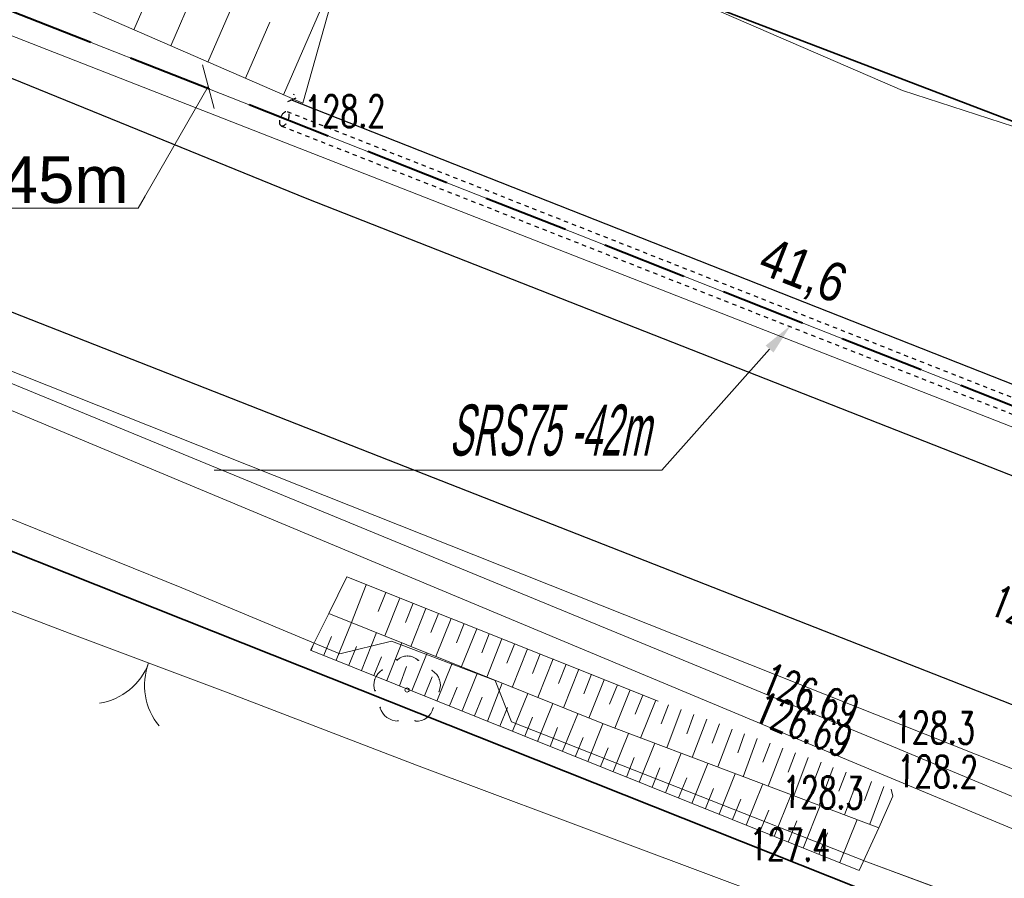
# Model space of a CAD drawing. Header units: metres. Extents: x 0 to 6497944, y 0 to 5963356.
# Tile 83 of 197: x 6496957 to 6496980, y 5963119 to 5963139. Entities that reach past the tile are written whole.
import ezdxf
from ezdxf import colors
from ezdxf.entities.mleader import LeaderData, LeaderLine
from ezdxf.math import Vec2, Vec3

# ---------------------------------------------------------------- set-up
doc = ezdxf.new("R2010")
doc.units = ezdxf.units.M
doc.header["$MEASUREMENT"] = 0
for name, pattern in [('DASHED', [19.05, 12.7, -6.35]), ('HIDDEN', [0.375, 0.25, -0.125]), ('L_0_04', [1.5, 1, -0.5])]:
    doc.linetypes.add(name, pattern=pattern)
doc.layers.get('0').update_dxf_attribs({"color": 8, "linetype": 'CONTINUOUS', "lineweight": 13})
doc.layers.get('DEFPOINTS').update_dxf_attribs({"linetype": 'CONTINUOUS', "lineweight": 0, "true_color": 0xffffff})
for name, color, linetype, lineweight in [('000_INNE__NIEZYDENTYFIKOWANE_', 8, 'CONTINUOUS', 13), ('218_GRANICA_UzYTKU', 8, 'CONTINUOUS', 13), ('219_LINIA_GRANICY', 3, 'CONTINUOUS', 35), ('BRAMA__LINIA_', 8, 'CONTINUOUS', 13), ('brama__linia____symbol', 8, 'CONTINUOUS', 13), ('drzewo_lisciaste__punkt_', 8, 'CONTINUOUS', 13), ('E_proj_opisy_ośw', 1, 'CONTINUOUS', 13), ('E_proj_opisy_ośw.', 7, 'CONTINUOUS', 13), ('E_proj_osłona r.', 140, 'L_0_04', 30), ('E_proj_osłona r. opis_obw. 200', 166, 'CONTINUOUS', 9), ('E_proj_ośw_linia_obw. 200', 1, 'L_0_04', 40), ('JEZDNIA__POWIERZCHNIA_', 8, 'CONTINUOUS', 25), ('OGRODZENIE_TRWAlE__LINIA_', 8, 'CONTINUOUS', 13), ('PRZEWoD_ELEKTROENERGETYCZNY__LINIA_', 1, 'CONTINUOUS', 13), ('PRZEWoD_KANALIZACYJNY__LINIA_', 36, 'CONTINUOUS', 13), ('PRZEWoD_TELEKOMUNIKACYJNY__LINIA_', 30, 'CONTINUOUS', 13), ('PRZEWoD_WODOCIaGOWY__LINIA_', 5, 'CONTINUOUS', 13), ('PUNKT_O_OKREsLONEJ_WYSOKOsCI__SIEc_KANALIZACYJNA__ATR2', 36, 'CONTINUOUS', 13), ('PUNKT_O_OKREsLONEJ_WYSOKOsCI__SIEc_WODOCIaGOWA__ATR2', 5, 'CONTINUOUS', 13), ('PUNKT_WYSOKOsCIOWY_NATURALNY_ATR2', 8, 'CONTINUOUS', 13), ('PUNKT_WYSOKOsCIOWY_SZTUCZNY_ATR2', 8, 'CONTINUOUS', 13), ('RURA_OCHRONNA___PRZEWoD_ELEKTROENERGETYCZNY__LINIA_', 1, 'CONTINUOUS', 13), ('SKARPA_NIEUMOCNIONA__POWIERZCHNIA_', 8, 'CONTINUOUS', 13)]:
    doc.layers.add(name, color=color, linetype=linetype, lineweight=lineweight)
doc.layers.add('E_pomocnicza', color=3, linetype='CONTINUOUS', lineweight=13, plot=False)
doc.styles.add('Andy', font='arial.ttf', dxfattribs={"height": 2})
doc.styles.add('Annotative', font='simplex.shx')
doc.styles.add('Narrow', font='ARIALN.TTF', dxfattribs={"height": 2})
doc.styles.get("Standard").update_dxf_attribs({"font": 'simplex.shx'})
doc.dimstyles.new('wymiary', dxfattribs={"dimtxt": 0.65, "dimasz": 0.25, "dimexe": 0.25, "dimexo": 1, "dimgap": 0.1, "dimtad": 1, "dimzin": 1, "dimtxsty": 'Annotative', "dimblk": 'OBLIQUE', "dimcen": 0.0025, "dimdle": 0.05, "dimadec": 0, "dimazin": 0, "dimtfac": 1, "dimtmove": 0, "dimatfit": 3, "dimldrblk": 'NONE', "dimfxl": 1, "dimarcsym": 0})

# ---------------------------------------------------------------- blocks, each defined once
blk = doc.blocks.new('_Oblique')
at = {"color": 0, "linetype": 'ByBlock', "lineweight": -2}
blk.add_line((-0.5, -0.5), (0.5, 0.5), dxfattribs=at)
blk = doc.blocks.new('*D39')
at = {"layer": 'DEFPOINTS', "color": 0, "transparency": 16777216}
for p in [(0, 0), (36.322, -20.244), (35.928, -20.921)]:
    blk.add_point(p, dxfattribs=at)
at = {"layer": 'E_pomocnicza', "color": 0, "lineweight": -2, "transparency": 16777216}
for p, q in [((0.503, 0.864), (0.52, 0.893)), ((0.351, 0.702), (36.365, -20.27)), ((36.431, -20.057), (36.447, -20.028))]:
    blk.add_line(p, q, dxfattribs=at)
at = {"layer": 'E_pomocnicza', "color": 0, "lineweight": -2, "transparency": 16777216, "xscale": 0.25, "yscale": 0.25, "zscale": 0.25}
for p, rotation in [((0.394, 0.677), 149.7872551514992), ((36.322, -20.244), 329.7872551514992)]:
    blk.add_blockref('_Oblique', p, dxfattribs=dict(at, rotation=rotation))
at = {"layer": 'E_pomocnicza', "color": 0, "linetype": 'Continuous', "lineweight": 0, "transparency": 16777216, "insert": (18.862, -8.918), "char_height": 2, "attachment_point": 5, "rotation": 329.7873, "style": 'Narrow'}
blk.add_mtext('{\\H0.75x;41,6}', dxfattribs=at)
blk = doc.blocks.new('_None')
blk = doc.blocks.new('*U38')
at = {"linetype": 'HIDDEN', "ltscale": 0.2}
for p, q in [((0.151, 0.259), (36.079, -20.662)), ((-0.151, -0.259), (35.777, -21.18))]:
    blk.add_line(p, q, dxfattribs=at)
at = {"linetype": 'DASHED', "ltscale": 0.02}
blk.add_ellipse((0, 0), major_axis=(-0.151, -0.259), ratio=0.5, dxfattribs=at)
at = {"layer": 'E_pomocnicza', "color": 4, "lineweight": 0}
dim = blk.add_aligned_dim(p1=(0, 0), p2=(35.928, -20.921), distance=0.783, text='{\\H0.75x;<>}', dimstyle='wymiary', override={"dimtxt": 1.3, "dimtad": 2, "dimdec": 1, "dimlfac": 1, "dimrnd": 0, "dimtxsty": 'Narrow'}, dxfattribs=at)
dim.commit()
dim.dimension.update_dxf_attribs({"geometry": '*D39', "text_midpoint": (18.862, -8.918)})

msp = doc.modelspace()

# ---------------------------------------------------------------- linework, layer by layer
at = {"layer": '000_INNE__NIEZYDENTYFIKOWANE_', "flags": 128}
for points in [[(6496959.59, 5963138.6), (6496960.71, 5963141.17)], [(6496961.33, 5963137.84), (6496962.47, 5963140.46)], [(6496963.11, 5963137.07), (6496964.27, 5963139.74)], [(6496960.46, 5963138.22), (6496961.02, 5963139.52)], [(6496962.22, 5963137.46), (6496962.79, 5963138.78)], [(6496965.06, 5963125.54), (6496964.71, 5963124.66)], [(6496965.52, 5963125.36), (6496965.34, 5963124.92)], [(6496965.85, 5963125.23), (6496965.5, 5963124.34)], [(6496966.16, 5963125.11), (6496965.98, 5963124.66)], [(6496966.46, 5963124.99), (6496966.11, 5963124.09)], [(6496964.35, 5963123.77), (6496964.71, 5963124.66)], [(6496966.76, 5963124.87), (6496966.58, 5963124.42)], [(6496967.06, 5963124.75), (6496966.7, 5963123.86)], [(6496964.95, 5963123.53), (6496965.3, 5963124.42)], [(6496967.36, 5963124.63), (6496967.18, 5963124.18)], [(6496967.66, 5963124.51), (6496967.3, 5963123.62)], [(6496964.06, 5963123.89), (6496964.24, 5963124.33)], [(6496967.95, 5963124.39), (6496967.78, 5963123.94)], [(6496968.25, 5963124.27), (6496967.9, 5963123.37)], [(6496963.76, 5963124.01), (6496963.82, 5963124.15)], [(6496964.65, 5963123.65), (6496964.83, 5963124.09)], [(6496965.54, 5963123.29), (6496965.9, 5963124.18)], [(6496968.55, 5963124.15), (6496968.37, 5963123.7)], [(6496968.85, 5963124.04), (6496968.49, 5963123.13)], [(6496965.24, 5963123.41), (6496965.42, 5963123.85)], [(6496966.13, 5963123.05), (6496966.49, 5963123.94)], [(6496969.15, 5963123.92), (6496968.97, 5963123.46)], [(6496969.46, 5963123.8), (6496969.1, 5963122.89)], [(6496965.84, 5963123.17), (6496966.01, 5963123.62)], [(6496966.72, 5963122.81), (6496967.08, 5963123.7)], [(6496969.76, 5963123.68), (6496969.58, 5963123.22)], [(6496970.06, 5963123.56), (6496969.7, 5963122.65)], [(6496966.43, 5963122.93), (6496966.61, 5963123.38)], [(6496967.32, 5963122.58), (6496967.67, 5963123.46)], [(6496970.36, 5963123.44), (6496970.18, 5963122.98)], [(6496970.66, 5963123.31), (6496970.3, 5963122.41)], [(6496967.02, 5963122.7), (6496967.2, 5963123.14)], [(6496967.91, 5963122.34), (6496968.26, 5963123.23)], [(6496970.97, 5963123.19), (6496970.78, 5963122.74)], [(6496971.27, 5963123.07), (6496970.91, 5963122.17)], [(6496967.61, 5963122.46), (6496967.79, 5963122.9)], [(6496968.5, 5963122.1), (6496968.86, 5963122.99)], [(6496971.57, 5963122.95), (6496971.39, 5963122.5)], [(6496971.87, 5963122.83), (6496971.51, 5963121.94)], [(6496968.2, 5963122.22), (6496968.38, 5963122.66)], [(6496969.09, 5963121.86), (6496969.45, 5963122.75)], [(6496972.17, 5963122.72), (6496972, 5963122.27)], [(6496972.47, 5963122.61), (6496972.13, 5963121.71)], [(6496968.79, 5963121.98), (6496968.97, 5963122.43)], [(6496969.68, 5963121.63), (6496970.04, 5963122.51)], [(6496972.77, 5963122.49), (6496972.6, 5963122.04)], [(6496973.07, 5963122.38), (6496972.73, 5963121.48)], [(6496969.39, 5963121.74), (6496969.56, 5963122.19)], [(6496970.27, 5963121.39), (6496970.63, 5963122.27)], [(6496973.37, 5963122.27), (6496973.2, 5963121.82)], [(6496973.67, 5963122.15), (6496973.33, 5963121.26)], [(6496969.98, 5963121.51), (6496970.16, 5963121.95)], [(6496970.87, 5963121.15), (6496971.23, 5963122.05)], [(6496973.96, 5963122.04), (6496973.8, 5963121.59)], [(6496974.26, 5963121.93), (6496973.93, 5963121.03)], [(6496970.57, 5963121.27), (6496970.75, 5963121.71)], [(6496971.48, 5963120.9), (6496971.85, 5963121.82)], [(6496974.56, 5963121.82), (6496974.39, 5963121.37)], [(6496974.86, 5963121.7), (6496974.52, 5963120.81)], [(6496971.18, 5963121.02), (6496971.36, 5963121.48)], [(6496972.1, 5963120.65), (6496972.47, 5963121.58)], [(6496975.16, 5963121.59), (6496974.99, 5963121.14)], [(6496975.46, 5963121.48), (6496975.12, 5963120.58)], [(6496971.79, 5963120.78), (6496971.97, 5963121.24)], [(6496972.72, 5963120.4), (6496973.1, 5963121.34)], [(6496975.76, 5963121.37), (6496975.59, 5963120.92)], [(6496976.05, 5963121.25), (6496975.72, 5963120.36)], [(6496972.41, 5963120.53), (6496972.6, 5963121)], [(6496973.36, 5963120.15), (6496973.74, 5963121.1)], [(6496976.35, 5963121.14), (6496976.18, 5963120.69)], [(6496976.65, 5963121.03), (6496976.31, 5963120.13)], [(6496973.04, 5963120.28), (6496973.23, 5963120.75)], [(6496974, 5963119.89), (6496974.39, 5963120.86)], [(6496976.95, 5963120.92), (6496976.78, 5963120.47)], [(6496977.24, 5963120.8), (6496976.91, 5963119.91)], [(6496973.68, 5963120.02), (6496973.87, 5963120.5)], [(6496974.66, 5963119.62), (6496975.06, 5963120.61)], [(6496975.34, 5963119.35), (6496975.74, 5963120.35)], [(6496974.33, 5963119.76), (6496974.53, 5963120.24)], [(6496976.2, 5963119.01), (6496976.61, 5963120.02)], [(6496974.99, 5963119.49), (6496975.19, 5963119.99)], [(6496975.71, 5963119.2), (6496975.91, 5963119.71)]]:
    msp.add_lwpolyline(points, dxfattribs=at)
at = {"layer": '218_GRANICA_UzYTKU', "flags": 128}
for points in [[(6496966.19, 5963141.84), (6496980.55, 5963136.34)], [(6496976.65, 5963118.41), (6496937.95, 5963133.79)]]:
    msp.add_lwpolyline(points, dxfattribs=at)
at = {"layer": '219_LINIA_GRANICY', "flags": 128}
for points in [[(6496980.55, 5963136.34), (6496966.19, 5963141.84)], [(6496976.65, 5963118.41), (6496937.95, 5963133.79)]]:
    msp.add_lwpolyline(points, dxfattribs=at)
at = {"layer": 'BRAMA__LINIA_', "flags": 128}
msp.add_lwpolyline([(6496961.81, 5963123), (6496958.07, 5963124.41)], dxfattribs=at)
at = {"layer": 'brama__linia____symbol'}
for centre, radius, start, end in [((6496958.545, 5963124.226), 1.488, 279.0772, 339.5239), ((6496961.35, 5963123.178), 1.507, 159.5285, 219.2567)]:
    msp.add_arc(centre, radius, start, end, dxfattribs=at)
at = {"layer": 'DEFPOINTS', "linetype": 'Continuous'}
for points in [[(6497088.043, 5963087.571), (6497060.045, 5963098.826), (6497042.297, 5963105.911), (6497018.375, 5963115.111), (6496987.875, 5963126.752), (6496948.56, 5963142.251), (6496913.72, 5963155.871), (6496877.688, 5963170.071), (6496842.01, 5963184.196), (6496806.205, 5963198.271), (6496777.12, 5963209.766), (6496767.44, 5963213.646), (6496738.46, 5963225.696), (6496718.82, 5963233.986)], [(6497071.639, 5963093.954), (6497024.971, 5963111.9), (6497028.163, 5963110.672), (6497028.625, 5963111.871), (6497028.163, 5963110.672), (6496981.543, 5963128.742), (6496986.835, 5963126.691), (6496987.225, 5963127.696), (6496986.835, 5963126.691), (6496940.267, 5963144.895), (6496946.338, 5963142.526), (6496946.539, 5963143.041), (6496946.338, 5963142.526), (6496899.759, 5963160.703)]]:
    msp.add_lwpolyline(points, dxfattribs=at)
at = {"layer": 'drzewo_lisciaste__punkt_'}
msp.add_circle((6496966.02, 5963123.07), 0.05, dxfattribs=at)
for centre, radius, start, end in [((6496966.031, 5963123.512), 0.358, 45.2684, 135.3188), ((6496965.672, 5963123.181), 0.434, 123.2724, 198.5034), ((6496966.404, 5963123.185), 0.399, 337.54, 59.0145), ((6496965.819, 5963122.792), 0.458, 197.1744, 269.1281), ((6496966.242, 5963122.738), 0.402, 266.0936, 347.435)]:
    msp.add_arc(centre, radius, start, end, dxfattribs=at)
for p in [(6496965.77, 5963123.78), (6496966.03, 5963123.87), (6496966.29, 5963123.77), (6496965.44, 5963123.54), (6496966.61, 5963123.53), (6496965.26, 5963123.32), (6496966.78, 5963123.31), (6496965.27, 5963123.05), (6496966.77, 5963123.03), (6496965.39, 5963122.66), (6496966.64, 5963122.65), (6496965.54, 5963122.43), (6496965.81, 5963122.35), (6496966.21, 5963122.35), (6496966.48, 5963122.42)]:
    msp.add_point(p, dxfattribs=at)
at = {"layer": 'E_proj_ośw_linia_obw. 200', "ltscale": 2, "transparency": 33554687}
msp.add_lwpolyline([(6497071.239, 5963094.326), (6497060.045, 5963098.826), (6497042.297, 5963105.911), (6497028.884, 5963111.069, -0.436423), (6497028.644, 5963111.906, -0.355927), (6497027.873, 5963111.458), (6497018.375, 5963115.111), (6496987.875, 5963126.752), (6496987.394, 5963126.942, -0.383314), (6496987.246, 5963127.748, -0.370216), (6496986.491, 5963127.298), (6496948.56, 5963142.251), (6496947.093, 5963142.824, -0.414508), (6496946.793, 5963143.688, -0.376233), (6496945.981, 5963143.259), (6496913.72, 5963155.871)], format="xyb", dxfattribs=at)
at = {"layer": 'JEZDNIA__POWIERZCHNIA_', "flags": 128}
for points in [[(6496924.12, 5963150.2), (6496939.31, 5963144.25), (6496956.71, 5963137.46), (6496963.66, 5963134.63), (6496985.92, 5963125.89), (6497006.61, 5963118.04), (6497029.04, 5963109.39), (6497048.07, 5963102.09), (6497070.92, 5963092.77)], [(6497075.74, 5963084.32), (6497062.13, 5963090.14), (6497047.96, 5963096.06), (6497035.7, 5963100.87), (6497020.46, 5963106.95), (6497003.68, 5963113.39), (6496985.62, 5963120.62), (6496966.64, 5963128.06), (6496948.76, 5963135.08), (6496942.28, 5963137.67), (6496921.39, 5963145.9)]]:
    msp.add_lwpolyline(points, dxfattribs=at)
at = {"layer": 'OGRODZENIE_TRWAlE__LINIA_', "flags": 128}
for points in [[(6496977.68, 5963137.17), (6496965.59, 5963142.41)], [(6496923.94, 5963137.92), (6496928.28, 5963136.2), (6496937.49, 5963132.5), (6496955.08, 5963125.54), (6496958.07, 5963124.41)], [(6496993.03, 5963131.49), (6496982.32, 5963135.67), (6496977.68, 5963137.17)], [(6496961.81, 5963123), (6496966.24, 5963121.3), (6496976.3, 5963117.54)]]:
    msp.add_lwpolyline(points, dxfattribs=at)
at = {"layer": 'PRZEWoD_ELEKTROENERGETYCZNY__LINIA_', "flags": 128}
msp.add_lwpolyline([(6496929.27, 5963137.85), (6496932.38, 5963136.6), (6496940.02, 5963133.62), (6496948.77, 5963130.21), (6496956.17, 5963127.31), (6496960.72, 5963125.47), (6496964.44, 5963123.92), (6496965.65, 5963124.22), (6496968.09, 5963123.29), (6496968.48, 5963122.32), (6496976.84, 5963119.03), (6496983.09, 5963116.72), (6496987.43, 5963115.09), (6496993.42, 5963112.8), (6497002.87, 5963109.24), (6497010.66, 5963106.33), (6497023.83, 5963101.48), (6497035.2, 5963097.32), (6497048.25, 5963092.11), (6497058.85, 5963087.86), (6497065.91, 5963085.27)], dxfattribs=at)
at = {"layer": 'PRZEWoD_KANALIZACYJNY__LINIA_', "flags": 128}
msp.add_lwpolyline([(6497082.81, 5963079.21), (6497039.28, 5963096.48), (6496994.97, 5963113.67), (6496977.13, 5963121.11), (6496941.88, 5963135.84), (6496903.45, 5963150.65), (6496898.02, 5963153.17), (6496880.14, 5963159.59), (6496870.79, 5963163.35), (6496832.92, 5963177.48), (6496794.6, 5963192.75), (6496784.72, 5963198.85), (6496774.9, 5963202.73)], dxfattribs=at)
at = {"layer": 'PRZEWoD_TELEKOMUNIKACYJNY__LINIA_', "flags": 128}
msp.add_lwpolyline([(6496774.9, 5963201.17), (6496800.16, 5963191.52), (6496821.21, 5963183.45), (6496844.18, 5963174.49), (6496883.32, 5963159.12), (6496886.75, 5963159.1), (6496905.28, 5963150.99), (6497034.08, 5963099.85), (6497081.01, 5963081.42), (6497114.42, 5963068.68), (6497140.82, 5963058.78), (6497145.99, 5963055.02), (6497153.66, 5963050.85), (6497172.46, 5963043.32), (6497202.19, 5963037.61), (6497238.33, 5963036.41), (6497238.76, 5963032.02), (6497245.27, 5963032.35), (6497261.71, 5963034.62), (6497300.12, 5963040.13)], dxfattribs=at)
at = {"layer": 'PRZEWoD_WODOCIaGOWY__LINIA_', "flags": 128}
msp.add_lwpolyline([(6496774.9, 5963203.29), (6496784.92, 5963199.33), (6496794.73, 5963193.32), (6496832.97, 5963178.03), (6496870.84, 5963163.85), (6496879.98, 5963160.32), (6496898.15, 5963153.69), (6496903.95, 5963151.25), (6496942.07, 5963136.31), (6496977.37, 5963121.77), (6496995.11, 5963114.36), (6497030.39, 5963101.05), (6497083.14, 5963080.09)], dxfattribs=at)
at = {"layer": 'RURA_OCHRONNA___PRZEWoD_ELEKTROENERGETYCZNY__LINIA_', "flags": 128}
msp.add_lwpolyline([(6496987.43, 5963115.09), (6496976.84, 5963119.03)], dxfattribs=at)
at = {"layer": 'SKARPA_NIEUMOCNIONA__POWIERZCHNIA_', "flags": 128}
for points in [[(6496963.57, 5963136.87), (6496946.74, 5963144.19)], [(6496964.36, 5963139.7), (6496963.57, 5963136.87)], [(6496977.41, 5963120.74), (6496977.45, 5963120.57), (6496977.12, 5963119.83), (6496970.64, 5963122.27), (6496964.18, 5963124.87), (6496964.6, 5963125.73), (6496971.93, 5963122.81)], [(6496977.12, 5963119.83), (6496976.66, 5963118.82), (6496963.75, 5963124.01), (6496964.18, 5963124.87), (6496970.64, 5963122.27)]]:
    msp.add_lwpolyline(points, dxfattribs=at)

# ---------------------------------------------------------------- block references
at = {"layer": 'E_proj_osłona r.', "xscale": 0.6096, "yscale": 0.6096, "zscale": 0.6096, "rotation": 8.69802367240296}
msp.add_blockref('*U38', (6496963.132, 5963136.506), dxfattribs=at)

# ---------------------------------------------------------------- texts
at = {"layer": 'PUNKT_O_OKREsLONEJ_WYSOKOsCI__SIEc_KANALIZACYJNA__ATR2', "width": 0.66}
msp.add_text('126.69', height=0.75, rotation=337.3, dxfattribs=at).set_placement((6496974.13, 5963122.36))
at = {"layer": 'PUNKT_O_OKREsLONEJ_WYSOKOsCI__SIEc_WODOCIaGOWA__ATR2', "width": 0.66}
msp.add_text('126.69', height=0.75, rotation=337.6, dxfattribs=at).set_placement((6496974.29, 5963123.04))
at = {"layer": 'PUNKT_WYSOKOsCIOWY_NATURALNY_ATR2', "width": 0.66}
msp.add_text('128.2', height=0.75, dxfattribs=at).set_placement((6496963.6, 5963136.31))
for s, rotation, p in [('128.3', 359.3, (6496977.47, 5963121.82)), ('128.2', 359.2, (6496977.54, 5963120.79)), ('128.3', 359.1, (6496974.85, 5963120.3)), ('127.4', 359.2, (6496974.07, 5963119.07))]:
    msp.add_text(s, height=0.75, rotation=rotation, dxfattribs=at).set_placement(p)
at = {"layer": 'PUNKT_WYSOKOsCIOWY_SZTUCZNY_ATR2', "width": 0.66}
msp.add_text('128.26', height=0.75, rotation=338.6, dxfattribs=at).set_placement((6496979.68, 5963124.87))

# ---------------------------------------------------------------- next in the draw order: leaders
at = {"layer": 'E_proj_opisy_ośw.', "color": 10}
ml = msp.add_multileader_mtext('Standard', dxfattribs=at)
ml.set_content('\\A1;LT 106', color=10, style='Narrow')
ml.set_leader_properties(color=256)
ml.set_arrow_properties(name='NONE')
ml.build(insert=Vec2(0, 0))
ml.multileader.update_dxf_attribs({"leader_type": 0, "has_dogleg": 0, "has_text_frame": 1, "text_left_attachment_type": 3, "dogleg_length": 0.36, "arrow_head_size": 0, "scale": 0.7})
ctx = ml.context
ctx.base_point, ctx.scale, ctx.char_height, ctx.arrow_head_size, ctx.landing_gap_size, ctx.plane_origin = Vec3(6497496.217, 5963133.926), 0.7, 1.2, 0, 0.42, Vec3(6498346.9, 5963029.932)
ctx.left_attachment = 3
notes = []
notes.append((ctx, [(0, (0, 0, 0), (0, 0), (1, 0), 1, [])]))
ctx.mtext.insert, ctx.mtext.line_spacing_factor, ctx.mtext.flow_direction = Vec3(6497496.637, 5963134.541), 0.266667, 5
ctx.mtext.has_bg_fill, ctx.mtext.bg_color, ctx.mtext.bg_scale_factor, ctx.mtext.bg_transparency, ctx.mtext.use_window_bg_color = 1, -1073741824, 1.5, 0, 1
for ctx, leaders in notes:
    for number, flags, end, landing, length, lines in leaders:
        leader = LeaderData()
        leader.index, (leader.has_last_leader_line, leader.has_dogleg_vector, leader.attachment_direction) = number, flags
        leader.last_leader_point, leader.dogleg_vector, leader.dogleg_length = Vec3(end), Vec3(landing), length
        for number, points, colour, breaks in lines:
            line = LeaderLine()
            line.index, line.vertices, line.color, line.breaks = number, Vec3.list(points), colors.encode_raw_color(colour), breaks
            leader.lines.append(line)
        ctx.leaders.append(leader)

# ---------------------------------------------------------------- next in the draw order: leaders
ml = msp.add_multileader_mtext('Standard', dxfattribs=at)
ml.set_content('\\A1;LT 107', color=10, style='Narrow')
ml.set_leader_properties(color=256)
ml.set_arrow_properties(name='NONE')
ml.build(insert=Vec2(0, 0))
ml.multileader.update_dxf_attribs({"leader_type": 0, "has_dogleg": 0, "has_text_frame": 1, "text_left_attachment_type": 3, "dogleg_length": 0.36, "arrow_head_size": 0, "scale": 0.7})
ctx = ml.context
ctx.base_point, ctx.scale, ctx.char_height, ctx.arrow_head_size, ctx.landing_gap_size, ctx.plane_origin = Vec3(6497543.374, 5963150.847), 0.7, 1.2, 0, 0.42, Vec3(6498393.784, 5963047.096)
ctx.left_attachment = 3
notes = []
notes.append((ctx, [(0, (0, 0, 0), (0, 0), (1, 0), 1, [])]))
ctx.mtext.insert, ctx.mtext.line_spacing_factor, ctx.mtext.flow_direction = Vec3(6497543.794, 5963151.462), 0.266667, 5
ctx.mtext.has_bg_fill, ctx.mtext.bg_color, ctx.mtext.bg_scale_factor, ctx.mtext.bg_transparency, ctx.mtext.use_window_bg_color = 1, -1073741824, 1.5, 0, 1
for ctx, leaders in notes:
    for number, flags, end, landing, length, lines in leaders:
        leader = LeaderData()
        leader.index, (leader.has_last_leader_line, leader.has_dogleg_vector, leader.attachment_direction) = number, flags
        leader.last_leader_point, leader.dogleg_vector, leader.dogleg_length = Vec3(end), Vec3(landing), length
        for number, points, colour, breaks in lines:
            line = LeaderLine()
            line.index, line.vertices, line.color, line.breaks = number, Vec3.list(points), colors.encode_raw_color(colour), breaks
            leader.lines.append(line)
        ctx.leaders.append(leader)

# ---------------------------------------------------------------- next in the draw order: leaders
ml = msp.add_multileader_mtext('Standard', dxfattribs=at)
ml.set_content('\\A1;LT 108', color=10, style='Narrow')
ml.set_leader_properties(color=256)
ml.set_arrow_properties(name='NONE')
ml.build(insert=Vec2(0, 0))
ml.multileader.update_dxf_attribs({"leader_type": 0, "has_dogleg": 0, "has_text_frame": 1, "text_left_attachment_type": 3, "dogleg_length": 0.36, "arrow_head_size": 0, "scale": 0.7})
ctx = ml.context
ctx.base_point, ctx.scale, ctx.char_height, ctx.arrow_head_size, ctx.landing_gap_size, ctx.plane_origin = Vec3(6497590.207, 5963168.082), 0.7, 1.2, 0, 0.42, Vec3(6498440.769, 5963064.192)
ctx.left_attachment = 3
notes = []
notes.append((ctx, [(0, (0, 0, 0), (0, 0), (1, 0), 1, [])]))
ctx.mtext.insert, ctx.mtext.line_spacing_factor, ctx.mtext.flow_direction = Vec3(6497590.627, 5963168.697), 0.266667, 5
ctx.mtext.has_bg_fill, ctx.mtext.bg_color, ctx.mtext.bg_scale_factor, ctx.mtext.bg_transparency, ctx.mtext.use_window_bg_color = 1, -1073741824, 1.5, 0, 1
for ctx, leaders in notes:
    for number, flags, end, landing, length, lines in leaders:
        leader = LeaderData()
        leader.index, (leader.has_last_leader_line, leader.has_dogleg_vector, leader.attachment_direction) = number, flags
        leader.last_leader_point, leader.dogleg_vector, leader.dogleg_length = Vec3(end), Vec3(landing), length
        for number, points, colour, breaks in lines:
            line = LeaderLine()
            line.index, line.vertices, line.color, line.breaks = number, Vec3.list(points), colors.encode_raw_color(colour), breaks
            leader.lines.append(line)
        ctx.leaders.append(leader)

# ---------------------------------------------------------------- next in the draw order: leaders
ml = msp.add_multileader_mtext('Standard', dxfattribs=at)
ml.set_content('\\A1;LT 109', color=10, style='Narrow')
ml.set_leader_properties(color=256)
ml.set_arrow_properties(name='NONE')
ml.build(insert=Vec2(0, 0))
ml.multileader.update_dxf_attribs({"leader_type": 0, "has_dogleg": 0, "has_text_frame": 1, "text_left_attachment_type": 3, "dogleg_length": 0.36, "arrow_head_size": 0, "scale": 0.7})
ctx = ml.context
ctx.base_point, ctx.scale, ctx.char_height, ctx.arrow_head_size, ctx.landing_gap_size, ctx.plane_origin = Vec3(6497636.957, 5963185.464), 0.7, 1.2, 0, 0.42, Vec3(6498487.931, 5963080.837)
ctx.left_attachment = 3
notes = []
notes.append((ctx, [(0, (0, 0, 0), (0, 0), (1, 0), 1, [])]))
ctx.mtext.insert, ctx.mtext.line_spacing_factor, ctx.mtext.flow_direction = Vec3(6497637.377, 5963186.079), 0.266667, 5
ctx.mtext.has_bg_fill, ctx.mtext.bg_color, ctx.mtext.bg_scale_factor, ctx.mtext.bg_transparency, ctx.mtext.use_window_bg_color = 1, -1073741824, 1.5, 0, 1
for ctx, leaders in notes:
    for number, flags, end, landing, length, lines in leaders:
        leader = LeaderData()
        leader.index, (leader.has_last_leader_line, leader.has_dogleg_vector, leader.attachment_direction) = number, flags
        leader.last_leader_point, leader.dogleg_vector, leader.dogleg_length = Vec3(end), Vec3(landing), length
        for number, points, colour, breaks in lines:
            line = LeaderLine()
            line.index, line.vertices, line.color, line.breaks = number, Vec3.list(points), colors.encode_raw_color(colour), breaks
            leader.lines.append(line)
        ctx.leaders.append(leader)

# ---------------------------------------------------------------- next in the draw order: leaders
ml = msp.add_multileader_mtext('Standard', dxfattribs=at)
ml.set_content('\\A1;LT 110', color=10, style='Narrow')
ml.set_leader_properties(color=256)
ml.set_arrow_properties(name='NONE')
ml.build(insert=Vec2(0, 0))
ml.multileader.update_dxf_attribs({"leader_type": 0, "has_dogleg": 0, "has_text_frame": 1, "text_left_attachment_type": 3, "dogleg_length": 0.36, "arrow_head_size": 0, "scale": 0.7})
ctx = ml.context
ctx.base_point, ctx.scale, ctx.char_height, ctx.arrow_head_size, ctx.landing_gap_size, ctx.plane_origin = Vec3(6497684.163, 5963202.624), 0.7, 1.2, 0, 0.42, Vec3(6498534.844, 5963098.192)
ctx.left_attachment = 3
notes = []
notes.append((ctx, [(0, (0, 0, 0), (0, 0), (1, 0), 1, [])]))
ctx.mtext.insert, ctx.mtext.line_spacing_factor, ctx.mtext.flow_direction = Vec3(6497684.583, 5963203.239), 0.266667, 5
ctx.mtext.has_bg_fill, ctx.mtext.bg_color, ctx.mtext.bg_scale_factor, ctx.mtext.bg_transparency, ctx.mtext.use_window_bg_color = 1, -1073741824, 1.5, 0, 1
for ctx, leaders in notes:
    for number, flags, end, landing, length, lines in leaders:
        leader = LeaderData()
        leader.index, (leader.has_last_leader_line, leader.has_dogleg_vector, leader.attachment_direction) = number, flags
        leader.last_leader_point, leader.dogleg_vector, leader.dogleg_length = Vec3(end), Vec3(landing), length
        for number, points, colour, breaks in lines:
            line = LeaderLine()
            line.index, line.vertices, line.color, line.breaks = number, Vec3.list(points), colors.encode_raw_color(colour), breaks
            leader.lines.append(line)
        ctx.leaders.append(leader)

# ---------------------------------------------------------------- next in the draw order: leaders
at = {"layer": 'E_proj_opisy_ośw', "lineweight": 13}
ml = msp.add_multileader_mtext('Standard', dxfattribs=at)
ml.set_content('{\\H1.1x;51/45m} ', color=256, style='Andy')
ml.set_leader_properties(color=256, linetype='CONTINUOUS', lineweight=-1)
ml.set_arrow_properties(name='OBLIQUE')
ml.build(insert=Vec2(0, 0))
ml.multileader.update_dxf_attribs({"has_dogleg": 0, "text_left_attachment_type": 6, "text_right_attachment_type": 6, "dogleg_length": 0.36, "arrow_head_size": 0.75})
ctx = ml.context
ctx.base_point, ctx.char_height, ctx.arrow_head_size, ctx.landing_gap_size, ctx.plane_origin = Vec3(6496954.127, 5963134.406), 1, 0.75, 0.3, Vec3(6496984.557, 5963118.569)
ctx.left_attachment, ctx.right_attachment, ctx.text_align_type = 6, 6, 1
notes = []
notes.append((ctx, [(0, (1, 1, 0), (6496960.049, 5963134.406), (-1, 0), 0.36, [(0, [(6496961.342, 5963137.263)], 0, [])])]))
ctx.mtext.insert, ctx.mtext.alignment, ctx.mtext.line_spacing_factor, ctx.mtext.line_spacing_style = Vec3(6496956.908, 5963135.626), 2, 0.9, 2
ctx.mtext.has_bg_fill, ctx.mtext.bg_color, ctx.mtext.bg_scale_factor, ctx.mtext.bg_transparency, ctx.mtext.use_window_bg_color = 1, -1073741824, 1.2, 0, 1
at = {"layer": 'E_proj_opisy_ośw.', "color": 10}
ml = msp.add_multileader_mtext('Standard', dxfattribs=at)
ml.set_content('\\A1;LT 206', color=10, style='Narrow')
ml.set_leader_properties(color=256)
ml.set_arrow_properties(name='NONE')
ml.build(insert=Vec2(0, 0))
ml.multileader.update_dxf_attribs({"leader_type": 0, "has_dogleg": 0, "has_text_frame": 1, "text_left_attachment_type": 3, "dogleg_length": 0.36, "arrow_head_size": 0, "scale": 0.7})
ctx = ml.context
ctx.base_point, ctx.scale, ctx.char_height, ctx.arrow_head_size, ctx.landing_gap_size, ctx.plane_origin = Vec3(6496987.177, 5963129.565), 0.7, 1.2, 0, 0.42, Vec3(6497837.376, 5963026.335)
ctx.left_attachment = 3
notes.append((ctx, [(0, (0, 0, 0), (0, 0), (1, 0), 1, [])]))
ctx.mtext.insert, ctx.mtext.line_spacing_factor, ctx.mtext.flow_direction = Vec3(6496987.597, 5963130.18), 0.266667, 5
ctx.mtext.has_bg_fill, ctx.mtext.bg_color, ctx.mtext.bg_scale_factor, ctx.mtext.bg_transparency, ctx.mtext.use_window_bg_color = 1, -1073741824, 1.5, 0, 1
for ctx, leaders in notes:
    for number, flags, end, landing, length, lines in leaders:
        leader = LeaderData()
        leader.index, (leader.has_last_leader_line, leader.has_dogleg_vector, leader.attachment_direction) = number, flags
        leader.last_leader_point, leader.dogleg_vector, leader.dogleg_length = Vec3(end), Vec3(landing), length
        for number, points, colour, breaks in lines:
            line = LeaderLine()
            line.index, line.vertices, line.color, line.breaks = number, Vec3.list(points), colors.encode_raw_color(colour), breaks
            leader.lines.append(line)
        ctx.leaders.append(leader)

# ---------------------------------------------------------------- next in the draw order: leaders
at = {"layer": 'E_proj_osłona r. opis_obw. 200', "linetype": 'Continuous', "lineweight": 13, "transparency": 33554687}
ml = msp.add_multileader_mtext('Standard', dxfattribs=at)
ml.set_content('{\\fArial Narrow|b0|i0|c238|p34;\\H0.92308x;\\Q12;\\W0.6;SRS75 -42m\\fArial|b0|i0|c238|p34;\\H1.0833x; }', color=256, style='Andy')
ml.set_leader_properties(color=256, linetype='CONTINUOUS', lineweight=-1)
ml.build(insert=Vec2(0, 0))
ml.multileader.update_dxf_attribs({"has_dogleg": 0, "text_left_attachment_type": 6, "text_right_attachment_type": 6, "dogleg_length": 0.36, "arrow_head_size": 0.75})
ctx = ml.context
ctx.base_point, ctx.char_height, ctx.arrow_head_size, ctx.landing_gap_size, ctx.plane_origin = Vec3(6496966.718, 5963128.244), 1.3, 0.75, 0.2, Vec3(6496988.268, 5963117.358)
ctx.left_attachment, ctx.right_attachment, ctx.text_align_type = 6, 6, 1
notes = []
notes.append((ctx, [(0, (1, 1, 0), (6496972.373, 5963128.244), (-1, 0), 0.36, [(0, [(6496975.048, 5963131.649)], 0, [])])]))
ctx.mtext.insert, ctx.mtext.alignment, ctx.mtext.line_spacing_factor, ctx.mtext.line_spacing_style = Vec3(6496969.366, 5963129.784), 2, 0.9, 2
ctx.mtext.has_bg_fill, ctx.mtext.bg_color, ctx.mtext.bg_scale_factor, ctx.mtext.bg_transparency, ctx.mtext.use_window_bg_color = 1, -1073741824, 1, 0, 1
for ctx, leaders in notes:
    for number, flags, end, landing, length, lines in leaders:
        leader = LeaderData()
        leader.index, (leader.has_last_leader_line, leader.has_dogleg_vector, leader.attachment_direction) = number, flags
        leader.last_leader_point, leader.dogleg_vector, leader.dogleg_length = Vec3(end), Vec3(landing), length
        for number, points, colour, breaks in lines:
            line = LeaderLine()
            line.index, line.vertices, line.color, line.breaks = number, Vec3.list(points), colors.encode_raw_color(colour), breaks
            leader.lines.append(line)
        ctx.leaders.append(leader)

doc.saveas('drawing.dxf')
